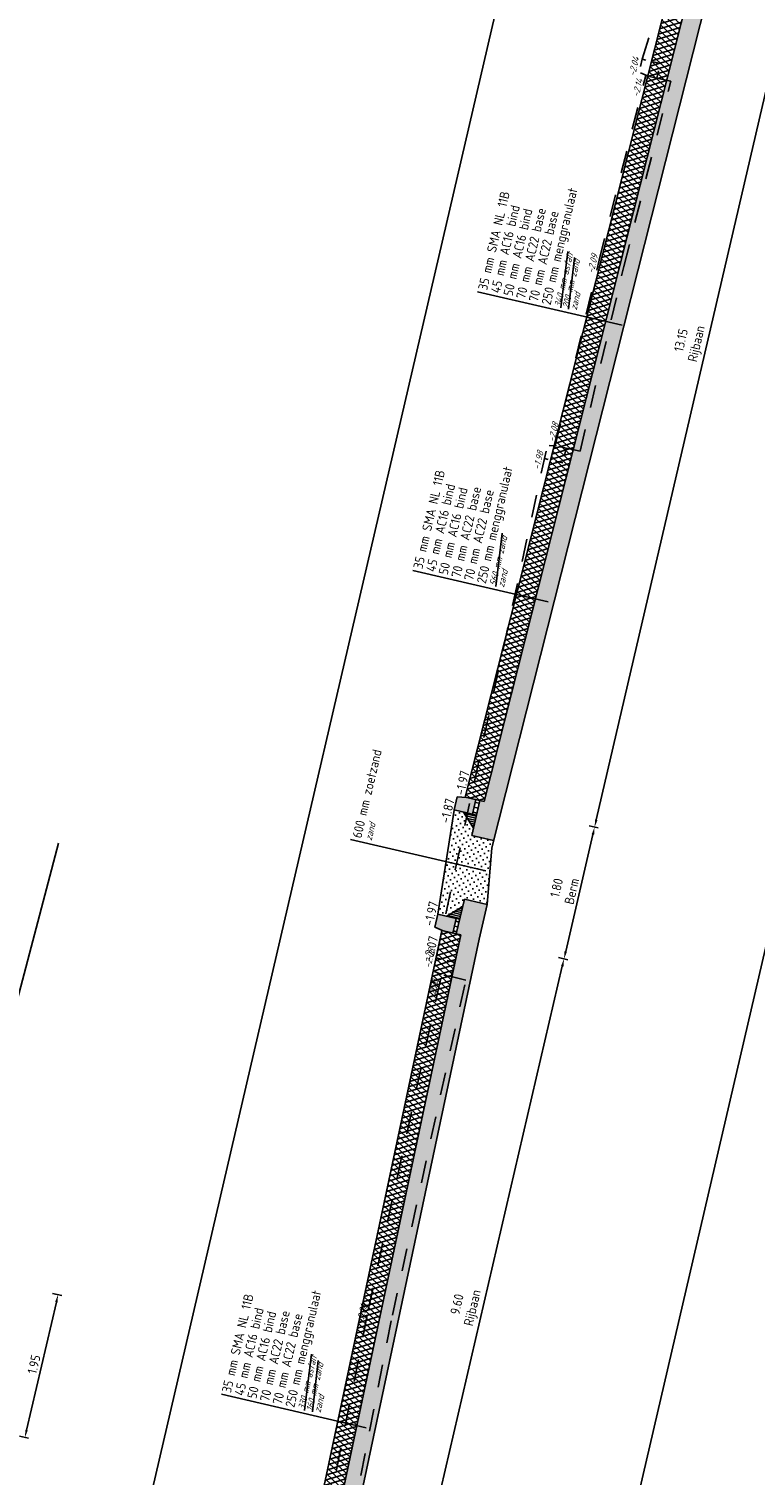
# Model space of a CAD drawing. Header units: metres. Extents: x 116958 to 118326, y 475500 to 477904.
# Tile 25 of 256: x 117806.84 to 117816.5, y 475607.42 to 475626.67. Entities that reach past the tile are written whole.
import ezdxf

# ---------------------------------------------------------------- set-up
doc = ezdxf.new("R2010")
doc.units = ezdxf.units.M
doc.header["$LTSCALE"] = 0.2
doc.linetypes.add('OPNEMEN', pattern=[3, 1.5, -1.5])
doc.layers.get('0').update_dxf_attribs({"color": 6})
for name, color, linetype in [('X-XX-DWP-ARCERING', 13, 'Continuous'), ('X-XX-DWP-ARCERING_GRIJS', 253, 'Continuous'), ('X-XX-DWP-ARCERING_RIVIERZAND', 3, 'Continuous'), ('X-XX-DWP-BEST_SITUATIE', 13, 'Continuous'), ('X-XX-DWP-MAATVOERING', 2, 'Continuous'), ('X-XX-DWP-NW_SITUATIE', 3, 'Continuous'), ('X-XX-DWP-TEKST25', 2, 'Continuous'), ('X-XX-DWP-VERW_SITUATIE', 240, 'OPNEMEN')]:
    doc.layers.add(name, color=color, linetype=linetype)
doc.styles.get("Standard").update_dxf_attribs({"font": 'isocp.shx'})
doc.dimstyles.new('dim-50', dxfattribs={"dimscale": 0.05, "dimtxt": 2.5, "dimasz": 2, "dimexe": 1, "dimexo": 1, "dimgap": 0.8, "dimtad": 1, "dimzin": 0, "dimdsep": 46, "dimtxsty": 'Standard', "dimcen": 0, "dimclrd": 1, "dimclre": 1, "dimclrt": 256, "dimazin": 0, "dimtfac": 1, "dimtmove": 1, "dimatfit": 3, "dimfxl": 1.5, "dimfxlon": 1, "dimtfill": 1, "dimtolj": 1, "dimtzin": 0, "dimlwd": -1, "dimlwe": -1, "dimarcsym": 0})
pattern_1 = [(136.921862, (117583.06564, 476726.79222), (-0.0426871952, -0.0456514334), []), (196.921862, (117583.06564, 476726.79222), (0.0181917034, -0.059793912), [])]

# ---------------------------------------------------------------- blocks, each defined once
blk = doc.blocks.new('180-200r')
for p, q in [((-200, 130), (-180, 250)), ((0, 250), (-180, 250)), ((0, 0), (0, 250)), ((-200, 0), (-200, 130)), ((-200, 0), (0, 0))]:
    blk.add_line(p, q)
blk = doc.blocks.new('*D185')
at = {"layer": 'Defpoints', "color": 0, "transparency": 16777216}
for p in [(117812.35, 475614.666), (117813.958, 475614.293), (117810.34, 475605.278)]:
    blk.add_point(p, dxfattribs=at)
at = {"layer": 'X-XX-DWP-MAATVOERING', "color": 1, "transparency": 16777216}
for p, q in [((117813.885, 475614.31), (117814.007, 475614.281)), ((117811.808, 475605.039), (117813.935, 475614.195)), ((117811.713, 475604.959), (117811.834, 475604.93))]:
    blk.add_line(p, q, dxfattribs=at)
for points in [[(117813.919, 475614.199), (117813.952, 475614.191), (117813.958, 475614.293)], [(117811.792, 475605.043), (117811.825, 475605.035), (117811.786, 475604.942)]]:
    blk.add_solid(points, dxfattribs=at)
at = {"layer": 'X-XX-DWP-MAATVOERING', "transparency": 16777216, "insert": (117812.653, 475609.668), "char_height": 0.125, "attachment_point": 5, "rotation": 76.9219, "bg_fill": 3, "box_fill_scale": 1.1, "bg_fill_color": 256, "bg_fill_true_color": 13158600, "bg_fill_transparency": 0}
blk.add_mtext('\\A1;9.60\\PRijbaan', dxfattribs=at)
blk = doc.blocks.new('*D186')
at = {"layer": 'Defpoints', "color": 0, "transparency": 16777216}
for p in [(117812.66, 475616.442), (117814.365, 475616.046), (117812.35, 475614.666)]:
    blk.add_point(p, dxfattribs=at)
at = {"layer": 'X-XX-DWP-MAATVOERING', "color": 1, "transparency": 16777216}
for p, q in [((117813.981, 475614.39), (117814.343, 475615.949)), ((117814.292, 475616.063), (117814.414, 475616.035)), ((117813.885, 475614.31), (117814.007, 475614.281))]:
    blk.add_line(p, q, dxfattribs=at)
for points in [[(117814.326, 475615.952), (117814.359, 475615.945), (117814.365, 475616.046)], [(117813.964, 475614.394), (117813.997, 475614.386), (117813.958, 475614.293)]]:
    blk.add_solid(points, dxfattribs=at)
at = {"layer": 'X-XX-DWP-MAATVOERING', "transparency": 16777216, "insert": (117813.96, 475615.216), "char_height": 0.125, "attachment_point": 5, "rotation": 76.9219, "bg_fill": 3, "box_fill_scale": 1.1, "bg_fill_color": 256, "bg_fill_true_color": 13158600, "bg_fill_transparency": 0}
blk.add_mtext('\\A1;1.80\\PBerm', dxfattribs=at)
blk = doc.blocks.new('*D187')
at = {"layer": 'Defpoints', "color": 0, "transparency": 16777216}
for p in [(117815.889, 475629.192), (117817.341, 475628.855), (117812.66, 475616.442)]:
    blk.add_point(p, dxfattribs=at)
at = {"layer": 'X-XX-DWP-MAATVOERING', "color": 1, "transparency": 16777216}
for p, q in [((117817.268, 475628.872), (117817.39, 475628.844)), ((117814.388, 475616.143), (117817.318, 475628.757)), ((117814.292, 475616.063), (117814.414, 475616.035))]:
    blk.add_line(p, q, dxfattribs=at)
for points in [[(117817.302, 475628.761), (117817.334, 475628.754), (117817.341, 475628.855)], [(117814.372, 475616.147), (117814.404, 475616.14), (117814.365, 475616.046)]]:
    blk.add_solid(points, dxfattribs=at)
at = {"layer": 'X-XX-DWP-MAATVOERING', "transparency": 16777216, "insert": (117815.634, 475622.501), "char_height": 0.125, "attachment_point": 5, "rotation": 76.9219, "bg_fill": 3, "box_fill_scale": 1.1, "bg_fill_color": 256, "bg_fill_true_color": 13158600, "bg_fill_transparency": 0}
blk.add_mtext('\\A1;13.15\\PRijbaan', dxfattribs=at)
blk = doc.blocks.new('*D437')
at = {"layer": 'Defpoints', "color": 0, "transparency": 16777216}
for p in [(117805.723, 475610.171), (117807.224, 475609.822), (117805.249, 475608.279)]:
    blk.add_point(p, dxfattribs=at)
at = {"layer": 'X-XX-DWP-MAATVOERING', "color": 1, "transparency": 16777216}
for p, q in [((117807.151, 475609.839), (117807.273, 475609.811)), ((117806.806, 475608.02), (117807.202, 475609.725)), ((117806.71, 475607.94), (117806.832, 475607.911))]:
    blk.add_line(p, q, dxfattribs=at)
for points in [[(117807.186, 475609.728), (117807.218, 475609.721), (117807.224, 475609.822)], [(117806.79, 475608.024), (117806.822, 475608.016), (117806.783, 475607.923)]]:
    blk.add_solid(points, dxfattribs=at)
at = {"layer": 'X-XX-DWP-MAATVOERING', "transparency": 16777216, "insert": (117806.904, 475608.896), "char_height": 0.125, "attachment_point": 5, "rotation": 76.9219, "bg_fill": 3, "box_fill_scale": 1.1, "bg_fill_color": 256, "bg_fill_true_color": 13158600, "bg_fill_transparency": 0}
blk.add_mtext('\\A1;1.95', dxfattribs=at)

msp = doc.modelspace()

# ---------------------------------------------------------------- linework, layer by layer
at = {"layer": 'X-XX-DWP-BEST_SITUATIE'}
msp.add_line((117806.293, 475612.275), (117807.232, 475615.834), dxfattribs=at)

# ---------------------------------------------------------------- block references
at = {"layer": 'X-XX-DWP-NW_SITUATIE', "zscale": 0.0009999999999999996}
for p, xscale, yscale, rotation in [((117812.741, 475616.218), -0.0009999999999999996, 0.0009999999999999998, 76.921861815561), ((117812.522, 475614.832), 0.0009999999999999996, 0.0009999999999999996, 76.9218617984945)]:
    msp.add_blockref('180-200r', p, dxfattribs=dict(at, xscale=xscale, yscale=yscale, rotation=rotation))
at = {"layer": 'X-XX-DWP-VERW_SITUATIE'}
for p, xscale, yscale, zscale, rotation in [((117815.24, 475626.212), 0.000999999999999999, 0.000999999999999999, 0.000999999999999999, 76.9218617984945), ((117813.941, 475620.897), -0.0009999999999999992, 0.0009999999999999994, 0.0009999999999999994, 76.92186180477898), ((117812.5, 475614.25), 0.0009999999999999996, 0.0009999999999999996, 0.0009999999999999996, 76.9218617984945)]:
    msp.add_blockref('180-200r', p, dxfattribs=dict(at, xscale=xscale, yscale=yscale, zscale=zscale, rotation=rotation))

# ---------------------------------------------------------------- texts
at = {"layer": 'X-XX-DWP-TEKST25'}
for s, p in [('35 mm SMA NL 11B', (117812.072, 475619.475)), ('45 mm AC16 bind', (117812.241, 475619.436)), ('600 mm zoetzand', (117811.261, 475615.891)), ('35 mm SMA NL 11B', (117809.524, 475608.509)), ('45 mm AC16 bind', (117809.693, 475608.47)), ('50 mm AC16 bind', (117809.862, 475608.43))]:
    msp.add_text(s, height=0.125, rotation=76.9156, dxfattribs=at).set_placement(p)
at = {"layer": 'X-XX-DWP-TEKST25', "color": 1, "oblique": 20}
msp.add_text('zand', height=0.09, rotation=76.9156, dxfattribs=at).set_placement((117811.397, 475615.86))
at = {"layer": 'X-XX-DWP-VERW_SITUATIE', "oblique": 20}
for s, p in [('-2.14', (117814.953, 475625.758)), ('-2.09', (117814.353, 475623.409)), ('-2.08', (117813.831, 475621.166)), ('-1.98', (117813.632, 475620.797)), ('-2.08', (117812.182, 475614.163)), ('-2.20', (117812.232, 475613.753)), ('-2.26', (117811.281, 475609.43))]:
    msp.add_text(s, height=0.09, rotation=76.9219, dxfattribs=at).set_placement(p)

# ---------------------------------------------------------------- next in the draw order: dimensions: what is measured, and where the dimension line sits
at = {"layer": 'X-XX-DWP-MAATVOERING'}
dim = msp.add_linear_dim(base=(117813.958, 475614.293), p1=(117810.34, 475605.278), p2=(117812.35, 475614.666), angle=76.9219, text='<>\\PRijbaan', dimstyle='dim-50', dxfattribs=at)
dim.commit()
dim.dimension.update_dxf_attribs({"geometry": '*D185', "text_midpoint": (117812.653, 475609.668)})

# ---------------------------------------------------------------- next in the draw order: linework, layer by layer
at = {"layer": 'X-XX-DWP-TEKST25', "color": 1}
for p, q in [((117810.504, 475608.281), (117810.599, 475609.032)), ((117810.61, 475608.263), (117810.687, 475608.947)), ((117811.323, 475608.05), (117809.398, 475608.497))]:
    msp.add_line(p, q, dxfattribs=at)
at = {"layer": 'X-XX-DWP-VERW_SITUATIE'}
for p, q in [((117811.352, 475609.619), (117812.328, 475614.085)), ((117812.455, 475614.056), (117812.65, 475614.01)), ((117811.675, 475609.552), (117812.65, 475614.01)), ((117810.465, 475605.135), (117811.352, 475609.619)), ((117810.786, 475605.061), (117811.675, 475609.552))]:
    msp.add_line(p, q, dxfattribs=at)

# ---------------------------------------------------------------- next in the draw order: texts
at = {"layer": 'X-XX-DWP-TEKST25'}
for s, p in [('250 mm menggranulaat', (117810.368, 475608.313)), ('70 mm AC22 base', (117810.031, 475608.391)), ('70 mm AC22 base', (117810.2, 475608.352))]:
    msp.add_text(s, height=0.125, rotation=76.9156, dxfattribs=at).set_placement(p)
at = {"layer": 'X-XX-DWP-TEKST25', "color": 1, "oblique": 20}
for s, p in [('330 mm asfalt', (117810.504, 475608.281)), ('160 mm zand', (117810.61, 475608.263)), ('zand', (117810.717, 475608.246))]:
    msp.add_text(s, height=0.09, rotation=76.9156, dxfattribs=at).set_placement(p)

# ---------------------------------------------------------------- next in the draw order: dimensions: what is measured, and where the dimension line sits
at = {"layer": 'X-XX-DWP-MAATVOERING'}
dim = msp.add_linear_dim(base=(117814.365, 475616.046), p1=(117812.35, 475614.666), p2=(117812.66, 475616.442), angle=76.9219, text='<>\\PBerm', dimstyle='dim-50', dxfattribs=at)
dim.commit()
dim.dimension.update_dxf_attribs({"geometry": '*D186', "text_midpoint": (117813.96, 475615.216)})

# ---------------------------------------------------------------- next in the draw order: hatches: boundary and pattern name
at = {"layer": 'X-XX-DWP-ARCERING'}
h = msp.add_hatch(dxfattribs=at)
h.set_pattern_fill('SCHR-BETON', color=256, scale=0.05, angle=118.67)
h.set_pattern_definition([(245.592, (117811.87943, 475609.81433), (-0.169856, -0.031763), [0.018, -0.198]), (190.592, (117811.87943, 475609.81433), (0.080597, -0.164932), [0.0144, -0.1584]), (296.043, (117811.86528, 475609.81168), (-0.08926, -0.1966946), [0.0152977, -0.1682744]), (241.776, (117811.89233, 475609.7681), (-0.257389, -0.030583), [0.027, -0.297]), (292.2275, (117811.87088, 475609.76555), (-0.153226, -0.285478), [0.022946, -0.252411]), (186.776, (117811.89233, 475609.7681), (-0.153226, -0.285478), [0.0216, -0.2376]), (216.592, (117811.86599, 475609.7732), (-0.1639584, 0.0545673), [0.018, -0.198]), (161.592, (117811.86599, 475609.7732), (-0.009469, -0.1833274), [0.0144, -0.1584]), (267.0433, (117811.85233, 475609.77775), (-0.173427, -0.12876), [0.0152977, -0.1682744]), (233.0919, (117811.87943, 475609.81433), (0.0186633, -0.0777389), [0, -0.15648, 0, -0.1608, 0, -0.159]), (203.0919, (117811.87943, 475609.81433), (-0.0353706, -0.1081455), [0, -0.09168, 0, -0.15288, 0, -0.0606]), (163.0919, (117811.93098, 475609.82871), (-0.1248715, -0.0292176), [0, -0.06, 0, -0.1872, 0, -0.2484]), (153.0919, (117811.9541, 475609.83516), (-0.1283565, -0.0607612), [0, -0.078, 0, -0.12432, 0, -0.1764])])
h.paths.add_polyline_path([(117812.935, 475615.018), (117812.632, 475615.088), (117812.525, 475614.626), (117812.584, 475614.612), (117812.584, 475614.612), (117810.593, 475605.221), (117810.431, 475604.52), (117810.674, 475604.461), (117810.837, 475605.164), (117812.828, 475614.557)])
h = msp.add_hatch(dxfattribs=at)
h.set_pattern_fill('STELSPECIE', color=256, scale=0.02, angle=76.9219)
h.set_pattern_definition([(166.92186, (117780.332578, 475660.099585), (-0.006033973, -0.025974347), [])])
h.paths.add_polyline_path([(117812.4, 475614.86), (117812.61, 475614.99), (117812.57, 475614.82), (117812.503, 475614.836)])
h = msp.add_hatch(color=253, dxfattribs=at)
h.dxf.hatch_style = 1
h.paths.add_polyline_path([(117812.279, 475614.888), (117812.238, 475614.713), (117812.35, 475614.666), (117812.477, 475614.637), (117812.522, 475614.832)])
h = msp.add_hatch(dxfattribs=at)
h.set_pattern_fill('STELSPECIE', color=256, scale=0.05, angle=118.6717)
h.set_pattern_definition([(166.921862, (117546.42412, 475093.42975), (-0.0150849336, -0.0649358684), [])])
h.paths.add_polyline_path([(117812.522, 475614.832), (117812.477, 475614.637), (117812.525, 475614.626), (117812.57, 475614.82)])
at = {"layer": 'X-XX-DWP-ARCERING_GRIJS'}
h = msp.add_hatch(dxfattribs=at)
h.set_pattern_fill('ASFALT', color=256, scale=0.05)
h.set_pattern_definition(pattern_1)
h.paths.add_polyline_path([(117812.584, 475614.612), (117812.331, 475614.671), (117810.34, 475605.277), (117810.593, 475605.217)])

# ---------------------------------------------------------------- next in the draw order: linework, layer by layer
at = {"layer": 'X-XX-DWP-NW_SITUATIE'}
for p, q in [((117812.279, 475614.888), (117812.498, 475616.274)), ((117812.731, 475615.936), (117813.021, 475615.87)), ((117812.935, 475615.018), (117812.996, 475615.773)), ((117812.4, 475614.86), (117812.61, 475614.99)), ((117812.525, 475614.626), (117812.632, 475615.088)), ((117812.632, 475615.088), (117812.935, 475615.018)), ((117812.828, 475614.557), (117812.935, 475615.018)), ((117812.522, 475614.832), (117812.57, 475614.82)), ((117810.34, 475605.277), (117812.331, 475614.671)), ((117810.593, 475605.221), (117812.584, 475614.612)), ((117812.584, 475614.612), (117812.331, 475614.671)), ((117810.837, 475605.164), (117812.828, 475614.557))]:
    msp.add_line(p, q, dxfattribs=at)
at = {"layer": 'X-XX-DWP-TEKST25', "color": 1}
msp.add_line((117812.918, 475615.465), (117811.115, 475615.884), dxfattribs=at)

# ---------------------------------------------------------------- next in the draw order: texts
at = {"layer": 'X-XX-DWP-TEKST25'}
for s, p in [('-1.87', (117812.43, 475616.09)), ('-1.97', (117812.212, 475614.722)), ('-2.07', (117812.207, 475614.246))]:
    msp.add_text(s, height=0.125, rotation=76.9219, dxfattribs=at).set_placement(p)

# ---------------------------------------------------------------- next in the draw order: dimensions: what is measured, and where the dimension line sits
at = {"layer": 'X-XX-DWP-MAATVOERING'}
dim = msp.add_linear_dim(base=(117817.341, 475628.855), p1=(117812.66, 475616.442), p2=(117815.889, 475629.192), angle=76.9219, text='<>\\PRijbaan', dimstyle='dim-50', dxfattribs=at)
dim.commit()
dim.dimension.update_dxf_attribs({"geometry": '*D187', "text_midpoint": (117815.634, 475622.501)})

# ---------------------------------------------------------------- next in the draw order: hatches: boundary and pattern name
at = {"layer": 'X-XX-DWP-ARCERING'}
h = msp.add_hatch(dxfattribs=at)
h.set_pattern_fill('SCHR-BETON', color=256, scale=0.05, angle=118.67)
h.set_pattern_definition([(245.5919, (117814.75183, 475622.706), (-0.169856, -0.031763), [0.018, -0.198]), (190.592, (117814.75183, 475622.706), (0.0805973, -0.1649323), [0.0144, -0.1584]), (296.0429, (117814.73768, 475622.70336), (-0.08926, -0.1966946), [0.0152977, -0.1682744]), (241.776, (117814.76474, 475622.65977), (-0.2573894, -0.030583), [0.027, -0.297]), (292.2275, (117814.74329, 475622.65722), (-0.1532264, -0.285478), [0.0229465, -0.252411]), (186.776, (117814.76474, 475622.65977), (-0.153226, -0.285478), [0.0216, -0.2376]), (216.5919, (117814.7384, 475622.66488), (-0.1639584, 0.0545673), [0.018, -0.198]), (161.592, (117814.7384, 475622.66488), (-0.009469, -0.1833274), [0.0144, -0.1584]), (267.0433, (117814.72473, 475622.66943), (-0.173427, -0.12876), [0.0152977, -0.1682744]), (233.0919, (117814.751834, 475622.70601), (0.0186633, -0.0777389), [0, -0.15648, 0, -0.1608, 0, -0.159]), (203.0919, (117814.75183, 475622.70601), (-0.0353706, -0.1081455), [0, -0.09168, 0, -0.15288, 0, -0.0606]), (163.0919, (117814.803384, 475622.72039), (-0.1248715, -0.0292176), [0, -0.06, 0, -0.1872, 0, -0.2484]), (153.0919, (117814.8265, 475622.72684), (-0.1283565, -0.0607612), [0, -0.078, 0, -0.12432, 0, -0.1764])])
h.paths.add_polyline_path([(117812.894, 475616.388), (117812.894, 475616.388), (117812.839, 475616.401), (117812.731, 475615.936), (117813.021, 475615.87), (117816.483, 475629.542), (117816.171, 475629.614), (117816.064, 475629.152), (117816.123, 475629.138)])
h = msp.add_hatch(color=253, dxfattribs=at)
h.dxf.hatch_style = 1
h.paths.add_polyline_path([(117812.539, 475616.45), (117812.498, 475616.274), (117812.741, 475616.218), (117812.787, 475616.413), (117812.66, 475616.442)])
h = msp.add_hatch(dxfattribs=at)
h.set_pattern_fill('STELSPECIE', color=256, scale=0.05, angle=118.6717)
h.set_pattern_definition([(166.921862, (117546.6435, 475094.81607), (-0.0150849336, -0.0649358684), [])])
h.paths.add_polyline_path([(117812.787, 475616.413), (117812.741, 475616.218), (117812.793, 475616.206), (117812.838, 475616.4)])
h = msp.add_hatch(dxfattribs=at)
h.set_pattern_fill('STELSPECIE', color=256, scale=0.02, angle=76.9219)
h.set_pattern_definition([(166.92186, (117780.551963, 475661.4859), (-0.006033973, -0.025974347), [])])
h.paths.add_polyline_path([(117812.753, 475616.032), (117812.793, 475616.206), (117812.722, 475616.222), (117812.62, 475616.246)])
at = {"layer": 'X-XX-DWP-ARCERING_GRIJS'}
h = msp.add_hatch(dxfattribs=at)
h.set_pattern_fill('ASFALT', color=256, scale=0.05)
h.set_pattern_definition(pattern_1)
h.paths.add_polyline_path([(117812.641, 475616.447), (117812.894, 475616.388), (117816.123, 475629.138), (117816.016, 475629.163), (117815.937, 475629.181), (117815.9, 475629.034), (117815.833, 475629.051)])
at = {"layer": 'X-XX-DWP-ARCERING_RIVIERZAND'}
h = msp.add_hatch(dxfattribs=at)
h.set_pattern_fill('AGW-GROND_ZAND_DRAINZAND-SO', color=256, scale=0.05, pattern_type=2)
h.set_pattern_definition([(121.578701, (117457.6174, 476424.804756), (-0.0540970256, -0.0332529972), [0, -0.0635])])
h.paths.add_polyline_path([(117812.279, 475614.888), (117812.4, 475614.86), (117812.61, 475614.99), (117812.632, 475615.088), (117812.935, 475615.018), (117812.996, 475615.773), (117813.021, 475615.87), (117812.731, 475615.936), (117812.753, 475616.032), (117812.62, 475616.246), (117812.498, 475616.274)])

# ---------------------------------------------------------------- next in the draw order: linework, layer by layer
at = {"layer": 'Defpoints'}
for p, q in [((117805.441, 475594.16), (117815.244, 475636.36)), ((117811.595, 475592.73), (117820.637, 475631.655))]:
    msp.add_line(p, q, dxfattribs=at)
at = {"layer": 'X-XX-DWP-NW_SITUATIE'}
for p, q in [((117812.996, 475615.773), (117816.483, 475629.542)), ((117812.641, 475616.447), (117815.833, 475629.051)), ((117812.894, 475616.388), (117816.123, 475629.138)), ((117812.894, 475616.388), (117812.641, 475616.447)), ((117812.839, 475616.401), (117812.731, 475615.936)), ((117812.62, 475616.246), (117812.753, 475616.032)), ((117812.741, 475616.218), (117812.793, 475616.206))]:
    msp.add_line(p, q, dxfattribs=at)
at = {"layer": 'X-XX-DWP-TEKST25', "color": 1}
for p, q in [((117813.914, 475622.958), (117814.009, 475623.708)), ((117814.02, 475622.94), (117814.096, 475623.623)), ((117814.733, 475622.726), (117812.808, 475623.174)), ((117813.052, 475619.248), (117813.134, 475619.96)), ((117813.749, 475619.044), (117811.946, 475619.464))]:
    msp.add_line(p, q, dxfattribs=at)
at = {"layer": 'X-XX-DWP-VERW_SITUATIE'}
for p, q in [((117814.997, 475626.268), (117815.429, 475627.626)), ((117814.424, 475623.592), (117815.046, 475626.05)), ((117814.754, 475623.511), (117815.378, 475625.974)), ((117815.195, 475626.017), (117815.378, 475625.974)), ((117813.84, 475621.125), (117814.424, 475623.592)), ((117814.172, 475621.049), (117814.754, 475623.511)), ((117812.256, 475614.307), (117813.698, 475620.954)), ((117813.987, 475621.092), (117814.172, 475621.049))]:
    msp.add_line(p, q, dxfattribs=at)

# ---------------------------------------------------------------- next in the draw order: texts
at = {"layer": 'X-XX-DWP-TEKST25'}
for s, rotation, p in [('250 mm menggranulaat', 76.9156, (117813.778, 475622.989)), ('35 mm SMA NL 11B', 76.9156, (117812.934, 475623.185)), ('45 mm AC16 bind', 76.9156, (117813.102, 475623.146)), ('50 mm AC16 bind', 76.9156, (117813.271, 475623.107)), ('70 mm AC22 base', 76.9156, (117813.44, 475623.068)), ('70 mm AC22 base', 76.9156, (117813.609, 475623.029)), ('250 mm menggranulaat', 76.9156, (117812.916, 475619.279)), ('50 mm AC16 bind', 76.9156, (117812.409, 475619.397)), ('70 mm AC22 base', 76.9156, (117812.578, 475619.358)), ('70 mm AC22 base', 76.9156, (117812.747, 475619.319)), ('-1.97', 76.9219, (117812.629, 475616.462))]:
    msp.add_text(s, height=0.125, rotation=rotation, dxfattribs=at).set_placement(p)
at = {"layer": 'X-XX-DWP-TEKST25', "color": 1, "oblique": 20}
for s, p in [('340 mm asfalt', (117813.914, 475622.958)), ('200 mm zand', (117814.02, 475622.94)), ('zand', (117814.126, 475622.922)), ('560 mm zand', (117813.052, 475619.248)), ('zand', (117813.158, 475619.23))]:
    msp.add_text(s, height=0.09, rotation=76.9156, dxfattribs=at).set_placement(p)
at = {"layer": 'X-XX-DWP-VERW_SITUATIE', "oblique": 20}
msp.add_text('-2.04', height=0.09, rotation=76.9219, dxfattribs=at).set_placement((117814.903, 475626.034))

# ---------------------------------------------------------------- next in the draw order: dimensions: what is measured, and where the dimension line sits
at = {"layer": 'X-XX-DWP-MAATVOERING'}
dim = msp.add_linear_dim(base=(117807.224, 475609.822), p1=(117805.249, 475608.279), p2=(117805.723, 475610.171), angle=76.9219, dimstyle='dim-50', dxfattribs=at)
dim.commit()
dim.dimension.update_dxf_attribs({"geometry": '*D437', "text_midpoint": (117806.904, 475608.896)})

doc.saveas('drawing.dxf')
